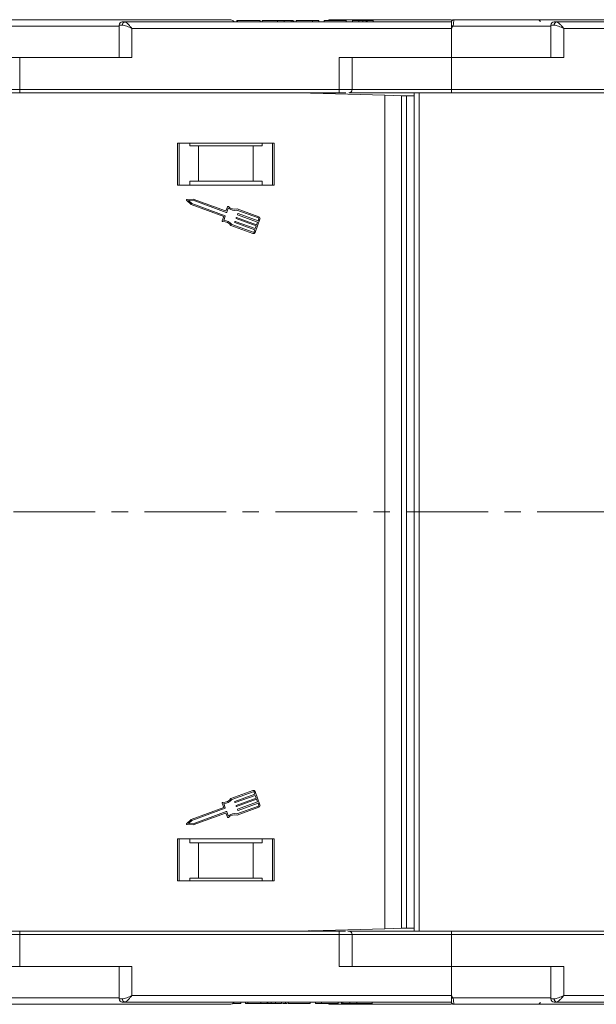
# Model space of a CAD drawing. Header units: millimetres. Extents: x 2854 to 4324, y 357 to 1390.
# Tile 5 of 45: x 3464 to 3553, y 600 to 752. Entities that reach past the tile are written whole.
import ezdxf

# ---------------------------------------------------------------- set-up
doc = ezdxf.new("R2010")
doc.units = ezdxf.units.MM
doc.linetypes.add('CENTERX2', pattern=[20.32, 12.7, -2.54, 2.54, -2.54])

msp = doc.modelspace()

# ---------------------------------------------------------------- linework, layer by layer
at = {"color": 7, "linetype": 'Continuous', "lineweight": 15}
for p, q in [((3479.28, 751.332), (3446.788, 751.332)), ((3479.28, 751.482), (3479.28, 746.482)), ((3479.79, 751.482), (3479.28, 751.482)), ((3530.852, 751.982), (3480.162, 751.982)), ((3501.48, 751.982), (3497.14, 751.982)), ((3497.546, 751.982), (3497.546, 752.182)), ((3497.663, 752.182), (3497.546, 752.182)), ((3497.663, 751.982), (3497.663, 752.182)), ((3501.187, 752.182), (3497.663, 752.182)), ((3501.187, 752.182), (3501.187, 751.982)), ((3501.48, 751.982), (3501.48, 752.182)), ((3505.262, 751.982), (3502.442, 751.982)), ((3503.859, 751.982), (3503.859, 752.182)), ((3504.913, 751.982), (3504.913, 752.182)), ((3506, 751.982), (3506, 752.182)), ((3506.224, 751.982), (3506.224, 752.182)), ((3527.101, 751.982), (3506.224, 751.982)), ((3506.384, 751.982), (3506.384, 752.182)), ((3506.736, 751.982), (3506.736, 752.182)), ((3509.301, 752.182), (3506.736, 752.182)), ((3509.301, 751.982), (3509.301, 752.182)), ((3510.262, 752.182), (3509.301, 752.182)), ((3510.262, 751.982), (3510.262, 752.182)), ((3511.095, 751.982), (3511.095, 752.182)), ((3514.493, 752.182), (3511.095, 752.182)), ((3514.493, 751.982), (3514.493, 752.182)), ((3516.48, 752.182), (3515.519, 752.182)), ((3515.519, 751.982), (3515.519, 752.182)), ((3516.48, 751.982), (3516.48, 752.182)), ((3517.117, 751.982), (3517.117, 752.182)), ((3517.632, 751.982), (3517.632, 752.182)), ((3517.762, 751.982), (3517.762, 752.182)), ((3517.762, 752.182), (3518.724, 752.182)), ((3518.724, 751.982), (3518.724, 752.182)), ((3527.101, 751.982), (3527.349, 751.982)), ((3530.852, 751.98), (3530.852, 751.982)), ((3531.086, 751.332), (3530.852, 750.982)), ((3546.28, 751.332), (3531.086, 751.332)), ((3531.202, 752.332), (3531.202, 752.332)), ((3546.28, 751.482), (3546.28, 746.482)), ((3546.79, 751.482), (3546.28, 751.482)), ((3597.852, 751.982), (3547.162, 751.982)), ((3481.28, 750.982), (3530.852, 750.982)), ((3481.28, 746.482), (3481.28, 750.982)), ((3530.852, 750.982), (3530.852, 746.482)), ((3548.28, 750.982), (3597.852, 750.982)), ((3548.28, 746.482), (3548.28, 750.982)), ((3463.852, 746.482), (3445.944, 746.482)), ((3463.852, 741.482), (3463.852, 746.482)), ((3463.852, 746.482), (3481.28, 746.482)), ((3530.852, 746.482), (3513.423, 746.482)), ((3513.423, 746.482), (3513.423, 741.482)), ((3515.423, 741.482), (3515.423, 746.482)), ((3530.852, 741.482), (3530.852, 746.482)), ((3530.852, 746.482), (3548.28, 746.482)), ((3463.852, 741.482), (3434.693, 741.482)), ((3513.423, 741.482), (3463.852, 741.482)), ((3463.852, 741.482), (3463.852, 740.982)), ((3463.852, 740.982), (3513.423, 740.982)), ((3507.092, 740.982), (3520.501, 740.605)), ((3507.915, 740.959), (3507.915, 740.982)), ((3508.594, 740.963), (3508.414, 740.98)), ((3508.414, 740.945), (3508.414, 740.98)), ((3508.948, 740.93), (3508.594, 740.963)), ((3508.594, 740.963), (3508.594, 740.94)), ((3513.423, 741.482), (3513.423, 740.982)), ((3515.423, 741.482), (3513.423, 741.482)), ((3530.852, 741.482), (3515.423, 741.482)), ((3520.501, 740.605), (3520.501, 675.982)), ((3523.113, 740.532), (3520.501, 740.605)), ((3525.061, 740.982), (3525.061, 675.982)), ((3525.861, 675.982), (3525.861, 740.982)), ((3580.423, 741.482), (3530.852, 741.482)), ((3530.852, 741.482), (3530.852, 740.982)), ((3530.852, 740.982), (3580.423, 740.982)), ((3523.113, 675.982), (3523.113, 740.532)), ((3523.113, 740.532), (3523.86, 740.532)), ((3523.86, 740.532), (3523.86, 675.982)), ((3525.061, 740.532), (3523.86, 740.532)), ((3503.352, 733.182), (3488.352, 733.182)), ((3488.352, 733.182), (3488.352, 726.682)), ((3488.602, 726.682), (3488.602, 733.182)), ((3490.238, 732.782), (3490.238, 733.182)), ((3501.465, 733.182), (3501.465, 732.782)), ((3503.102, 733.182), (3503.102, 726.682)), ((3503.352, 726.682), (3503.352, 733.182)), ((3490.238, 732.782), (3491.602, 732.782)), ((3491.602, 732.782), (3491.602, 727.282)), ((3500.102, 732.782), (3491.602, 732.782)), ((3500.102, 727.282), (3500.102, 732.782)), ((3500.102, 732.782), (3501.465, 732.782)), ((3490.238, 727.282), (3490.238, 726.682)), ((3491.602, 727.282), (3490.238, 727.282)), ((3500.102, 727.282), (3491.602, 727.282)), ((3501.465, 727.282), (3500.102, 727.282)), ((3501.465, 726.682), (3501.465, 727.282)), ((3488.352, 726.682), (3503.352, 726.682)), ((3489.776, 724.301), (3490.471, 723.651)), ((3490.784, 724.508), (3489.834, 724.459)), ((3490.756, 724.323), (3490.058, 724.287)), ((3490.058, 724.287), (3490.569, 723.809)), ((3490.569, 723.809), (3495.729, 721.924)), ((3495.917, 722.438), (3490.756, 724.323)), ((3495.808, 722.672), (3490.784, 724.508)), ((3490.471, 723.651), (3495.538, 721.8)), ((3496.093, 723.319), (3495.867, 722.699)), ((3496.218, 723.127), (3495.976, 722.465)), ((3500.915, 721.583), (3497.571, 722.805)), ((3500.977, 721.754), (3497.58, 722.995)), ((3495.538, 721.8), (3495.296, 721.137)), ((3495.757, 721.865), (3495.515, 721.203)), ((3497.211, 720.946), (3497.242, 721.031)), ((3500.343, 719.753), (3497.238, 720.887)), ((3497.301, 721.058), (3500.406, 719.924)), ((3497.43, 721.545), (3497.461, 721.631)), ((3500.562, 720.352), (3497.457, 721.487)), ((3497.52, 721.658), (3500.625, 720.524)), ((3497.649, 722.145), (3497.681, 722.231)), ((3500.781, 720.952), (3497.676, 722.086)), ((3497.739, 722.258), (3500.844, 721.123)), ((3500.389, 719.347), (3501.141, 721.403)), ((3500.625, 720.524), (3500.781, 720.952)), ((3500.844, 721.123), (3500.969, 721.466)), ((3496.641, 720.426), (3500.039, 719.184)), ((3496.757, 720.577), (3500.101, 719.356)), ((3500.218, 719.41), (3500.343, 719.753)), ((3500.406, 719.924), (3500.562, 720.352)), ((3520.501, 675.982), (3520.501, 611.359)), ((3523.113, 611.432), (3523.113, 675.982)), ((3523.86, 675.982), (3523.86, 611.432)), ((3525.061, 675.982), (3525.061, 610.982)), ((3525.861, 610.982), (3525.861, 675.982)), ((3500.039, 632.779), (3496.641, 631.538)), ((3496.757, 631.386), (3500.101, 632.608)), ((3500.343, 632.211), (3497.238, 631.077)), ((3500.218, 632.554), (3500.343, 632.211)), ((3501.141, 630.56), (3500.389, 632.616)), ((3495.296, 630.827), (3495.538, 630.164)), ((3495.757, 630.098), (3495.515, 630.761)), ((3497.211, 631.018), (3497.242, 630.932)), ((3497.301, 630.905), (3500.406, 632.04)), ((3500.562, 631.611), (3497.457, 630.477)), ((3497.52, 630.306), (3500.625, 631.44)), ((3500.781, 631.012), (3497.676, 629.877)), ((3497.739, 629.706), (3500.844, 630.841)), ((3500.406, 632.04), (3500.562, 631.611)), ((3500.625, 631.44), (3500.781, 631.012)), ((3500.844, 630.841), (3500.969, 630.498)), ((3495.538, 630.164), (3490.471, 628.313)), ((3490.569, 628.154), (3495.729, 630.04)), ((3495.917, 629.526), (3490.756, 627.64)), ((3490.784, 627.456), (3495.808, 629.292)), ((3495.867, 629.265), (3496.093, 628.645)), ((3496.218, 628.837), (3495.976, 629.499)), ((3497.43, 630.419), (3497.461, 630.333)), ((3500.915, 630.381), (3497.571, 629.159)), ((3497.58, 628.968), (3500.977, 630.21)), ((3497.649, 629.819), (3497.681, 629.733)), ((3490.471, 628.313), (3489.776, 627.663)), ((3490.058, 627.676), (3490.569, 628.154)), ((3490.756, 627.64), (3490.058, 627.676)), ((3489.834, 627.505), (3490.784, 627.456)), ((3503.352, 625.282), (3488.352, 625.282)), ((3488.352, 625.282), (3488.352, 618.782)), ((3488.602, 618.782), (3488.602, 625.282)), ((3490.238, 625.282), (3490.238, 624.682)), ((3490.238, 624.682), (3491.602, 624.682)), ((3491.602, 624.682), (3491.602, 619.182)), ((3491.602, 624.682), (3500.102, 624.682)), ((3500.102, 619.182), (3500.102, 624.682)), ((3500.102, 624.682), (3501.465, 624.682)), ((3501.465, 624.682), (3501.465, 625.282)), ((3503.102, 625.282), (3503.102, 618.782)), ((3503.352, 618.782), (3503.352, 625.282)), ((3488.352, 618.782), (3503.352, 618.782)), ((3491.602, 619.182), (3490.238, 619.182)), ((3490.238, 618.782), (3490.238, 619.182)), ((3491.602, 619.182), (3500.102, 619.182)), ((3501.465, 619.182), (3500.102, 619.182)), ((3501.465, 619.182), (3501.465, 618.782)), ((3463.852, 610.482), (3463.852, 610.982)), ((3513.423, 610.982), (3463.852, 610.982)), ((3520.501, 611.359), (3507.092, 610.982)), ((3507.915, 610.982), (3507.915, 611.005)), ((3508.414, 610.984), (3508.414, 611.019)), ((3508.414, 610.984), (3508.594, 611.001)), ((3508.594, 611.001), (3508.948, 611.034)), ((3508.594, 611.024), (3508.594, 611.001)), ((3513.423, 610.482), (3513.423, 610.982)), ((3520.501, 611.359), (3523.113, 611.432)), ((3523.86, 611.432), (3523.113, 611.432)), ((3523.86, 611.432), (3525.061, 611.432)), ((3530.852, 610.482), (3530.852, 610.982)), ((3580.423, 610.982), (3530.852, 610.982)), ((3434.693, 610.482), (3463.852, 610.482)), ((3463.852, 605.482), (3463.852, 610.482)), ((3463.852, 610.482), (3513.423, 610.482)), ((3513.423, 610.482), (3513.423, 605.482)), ((3513.423, 610.482), (3515.423, 610.482)), ((3515.423, 605.482), (3515.423, 610.482)), ((3515.423, 610.482), (3530.852, 610.482)), ((3530.852, 605.482), (3530.852, 610.482)), ((3530.852, 610.482), (3580.423, 610.482)), ((3454.892, 605.482), (3464.603, 605.482)), ((3481.28, 605.482), (3464.603, 605.482)), ((3479.28, 605.482), (3479.28, 600.482)), ((3481.28, 600.982), (3481.28, 605.482)), ((3513.423, 605.482), (3530.852, 605.482)), ((3548.28, 605.482), (3530.852, 605.482)), ((3530.852, 605.482), (3530.852, 600.982)), ((3546.28, 605.482), (3546.28, 600.482)), ((3548.28, 600.982), (3548.28, 605.482)), ((3446.788, 600.632), (3479.28, 600.632)), ((3479.28, 600.482), (3479.79, 600.482)), ((3530.852, 600.982), (3481.28, 600.982)), ((3530.852, 600.982), (3531.086, 600.632)), ((3531.086, 600.632), (3546.28, 600.632)), ((3546.28, 600.482), (3546.79, 600.482)), ((3597.852, 600.982), (3548.28, 600.982)), ((3480.162, 599.982), (3530.852, 599.982)), ((3498.175, 599.782), (3496.907, 599.782)), ((3497.14, 599.982), (3501.852, 599.982)), ((3498.175, 599.982), (3498.175, 599.782)), ((3498.892, 599.782), (3498.892, 599.982)), ((3498.911, 599.782), (3498.892, 599.782)), ((3498.911, 599.782), (3498.911, 599.982)), ((3499.26, 599.782), (3498.911, 599.782)), ((3499.26, 599.782), (3499.26, 599.982)), ((3499.28, 599.782), (3499.26, 599.782)), ((3499.28, 599.782), (3499.28, 599.982)), ((3501.288, 599.782), (3499.28, 599.782)), ((3501.288, 599.782), (3501.288, 599.982)), ((3502.249, 599.782), (3501.288, 599.782)), ((3502.249, 599.982), (3502.249, 599.782)), ((3502.38, 599.982), (3502.38, 599.782)), ((3502.894, 599.982), (3502.894, 599.782)), ((3503.531, 599.982), (3503.531, 599.782)), ((3503.531, 599.982), (3513.788, 599.982)), ((3504.493, 599.782), (3503.531, 599.782)), ((3504.493, 599.782), (3504.493, 599.982)), ((3504.618, 599.782), (3505.092, 599.782)), ((3505.092, 599.982), (3505.092, 599.782)), ((3505.092, 599.782), (3505.38, 599.782)), ((3505.519, 599.782), (3505.519, 599.982)), ((3508.916, 599.782), (3505.519, 599.782)), ((3508.916, 599.782), (3508.916, 599.982)), ((3509.749, 599.782), (3509.749, 599.982)), ((3510.711, 599.782), (3509.749, 599.782)), ((3510.711, 599.782), (3510.711, 599.982)), ((3513.275, 599.782), (3510.711, 599.782)), ((3513.275, 599.782), (3513.275, 599.982)), ((3513.788, 599.782), (3513.788, 599.982)), ((3514.011, 599.982), (3514.011, 599.782)), ((3514.749, 599.982), (3517.57, 599.982)), ((3515.099, 599.982), (3515.099, 599.782)), ((3516.153, 599.982), (3516.153, 599.782)), ((3518.531, 599.982), (3518.531, 599.782)), ((3518.531, 599.982), (3527.101, 599.982)), ((3531.202, 599.632), (3531.202, 599.632)), ((3547.162, 599.982), (3597.852, 599.982))]:
    msp.add_line(p, q, dxfattribs=at)
at = {"color": 1, "linetype": 'CENTERX2', "lineweight": 13}
msp.add_line((4166.465, 675.982), (3330.413, 675.982), dxfattribs=at)
at = {"color": 7, "linetype": 'Continuous', "lineweight": 15, "flags": 128}
msp.add_lwpolyline([(3530.852, 599.982), (3530.852, 599.982)], dxfattribs=at)
at = {"color": 7, "linetype": 'Continuous', "lineweight": 15}
for centre, radius, start, end in [((3479.78, 751.482), 0.5, 90, 180), ((3480.237, 751.537), 0.451, 99.5202, 187.08135), ((3496.38, 751.332), 1, 41.2946, 90), ((3512.132, 751.332), 1, 90, 121.78833), ((3531.202, 751.982), 0.35, 89.99809, 179.99965), ((3495.308, 684.405), 75.89, 61.87179, 62.07191), ((3544.282, 751.982), 0.35, 0.00041, 90.00191), ((3546.78, 751.482), 0.5, 90, 180), ((3547.237, 751.537), 0.451, 99.5202, 187.08135), ((3514.923, 741.482), 0.5, 270, 0), ((3489.839, 724.367), 0.0912, 92.951, 226.90808), ((3495.824, 722.715), 0.0456, 249.92954, 339.92954), ((3495.933, 722.481), 0.0456, 249.92954, 339.92954), ((3496.179, 723.288), 0.0912, 44.41454, 159.92954), ((3497.212, 724.3), 1.538, 229.69289, 283.48884), ((3497.212, 724.3), 1.355, 224.41454, 285.7472), ((3495.382, 721.106), 0.0912, 159.92954, 275.44455), ((3495.519, 719.665), 1.355, 34.11188, 95.44455), ((3495.519, 719.665), 1.538, 36.37025, 90.1662), ((3495.714, 721.881), 0.0456, 339.92954, 69.92954), ((3497.254, 720.93), 0.0456, 159.92954, 249.92954), ((3497.285, 721.016), 0.0456, 69.92954, 159.92954), ((3497.473, 721.53), 0.0456, 159.92954, 249.92954), ((3497.504, 721.615), 0.0456, 69.92954, 159.92954), ((3497.692, 722.129), 0.0456, 159.92954, 249.92954), ((3497.723, 722.215), 0.0456, 69.92954, 159.92954), ((3500.884, 721.497), 0.0912, 339.92954, 69.92954), ((3500.884, 721.497), 0.274, 339.92954, 69.92954), ((3500.132, 719.441), 0.274, 249.92954, 339.92954), ((3500.132, 719.441), 0.0912, 249.92954, 339.92954), ((3500.132, 632.522), 0.274, 20.07046, 110.07046), ((3500.132, 632.522), 0.0912, 20.07046, 110.07046), ((3495.382, 630.858), 0.0912, 84.55545, 200.07046), ((3495.519, 632.298), 1.355, 264.55545, 325.88812), ((3495.519, 632.298), 1.538, 269.8338, 323.62975), ((3497.254, 631.034), 0.0456, 110.07046, 200.07046), ((3497.285, 630.948), 0.0456, 200.07046, 290.07046), ((3495.714, 630.083), 0.0456, 290.07046, 20.07046), ((3495.824, 629.249), 0.0456, 20.07046, 110.07046), ((3495.933, 629.483), 0.0456, 20.07046, 110.07046), ((3497.212, 627.664), 1.538, 76.51116, 130.30711), ((3497.473, 630.434), 0.0456, 110.07046, 200.07046), ((3497.504, 630.349), 0.0456, 200.07046, 290.07046), ((3497.692, 629.835), 0.0456, 110.07046, 200.07046), ((3497.723, 629.749), 0.0456, 200.07046, 290.07046), ((3500.884, 630.467), 0.0912, 290.07046, 20.07046), ((3500.884, 630.467), 0.274, 290.07046, 20.07046), ((3489.839, 627.596), 0.0912, 133.09192, 267.049), ((3496.179, 628.676), 0.0912, 200.07046, 315.58546), ((3497.212, 627.664), 1.355, 74.2528, 135.58546), ((3514.923, 610.482), 0.5, 360, 90), ((3479.78, 600.482), 0.5, 180, 270), ((3480.237, 600.426), 0.451, 172.91869, 260.47981), ((3495.308, 667.559), 75.89, 297.92809, 298.12821), ((3546.78, 600.482), 0.5, 180, 270), ((3547.237, 600.426), 0.451, 172.91869, 260.47981), ((3496.38, 600.632), 1, 270, 319.4584), ((3512.132, 600.632), 1, 238.21167, 270), ((3531.202, 599.982), 0.35, 180.00057, 270.00191), ((3544.282, 599.982), 0.35, 269.99809, 359.99959)]:
    msp.add_arc(centre, radius, start, end, dxfattribs=at)
for points, knots in [([(3496.344, 752.332), (3496.344, 752.332), (3496.344, 752.332), (3495.931, 752.332), (3495.062, 752.332), (3493.631, 752.332), (3491.784, 752.332), (3489.522, 752.332), (3486.823, 752.332), (3483.93, 752.332), (3480.993, 752.332), (3478.113, 752.332), (3475.068, 752.332), (3470.826, 752.332), (3466.427, 752.332), (3462.034, 752.332), (3458.485, 752.332), (3454.743, 752.332), (3450.906, 752.332), (3448.56, 752.332), (3447.404, 752.332)], [0, 0, 0, 0, 0.0321214, 0.0798375, 0.1409182, 0.2003496, 0.2580145, 0.3156863, 0.3751176, 0.4361914, 0.4839152, 0.5316313, 0.5803553, 0.6290714, 0.7263832, 0.774107, 0.821823, 0.8829037, 0.9423334, 1, 1, 1, 1]), ([(3481.28, 750.982), (3481.011, 751.098), (3480.592, 751.279), (3480.094, 751.45), (3479.884, 751.472), (3479.79, 751.482)], [0, 0, 0, 0, 0.4984129, 0.772928, 1, 1, 1, 1]), ([(3480.162, 751.982), (3480.23, 751.965), (3480.374, 751.929), (3480.653, 751.679), (3480.963, 751.349), (3481.174, 751.104), (3481.28, 750.982)], [0, 0, 0, 0, 0.2343503, 0.4981953, 0.748869, 1, 1, 1, 1]), ([(3503.859, 752.182), (3503.725, 752.182), (3503.321, 752.182), (3502.667, 752.182), (3502.049, 752.182), (3501.621, 752.182), (3501.49, 752.182), (3501.482, 752.182), (3501.48, 752.182)], [0, 0, 0, 0, 0.1013981, 0.3069957, 0.5061443, 0.6852619, 0.9245571, 1, 1, 1, 1]), ([(3504.913, 752.182), (3504.851, 752.182), (3504.726, 752.182), (3504.542, 752.182), (3504.367, 752.182), (3504.199, 752.182), (3504.03, 752.182), (3503.916, 752.182), (3503.859, 752.182)], [0, 0, 0, 0, 0.1854289, 0.3721896, 0.5277082, 0.6838775, 0.8416784, 1, 1, 1, 1]), ([(3506, 752.182), (3505.94, 752.182), (3505.82, 752.182), (3505.503, 752.182), (3505.183, 752.182), (3504.941, 752.182), (3504.913, 752.182)], [0, 0, 0, 0, 0.2508959, 0.5021661, 0.9405117, 1, 1, 1, 1]), ([(3506.224, 752.182), (3506.223, 752.182), (3506.222, 752.182), (3506.207, 752.182), (3506.183, 752.182), (3506.142, 752.182), (3506.085, 752.182), (3506.029, 752.182), (3506, 752.182)], [0, 0, 0, 0, 0.15395018, 0.3081809, 0.47869905, 0.64996124, 0.82420256, 1, 1, 1, 1]), ([(3530.852, 752.332), (3530.385, 752.332), (3528.926, 752.332), (3526.614, 752.332), (3523.947, 752.332), (3520.67, 752.332), (3517.881, 752.332), (3515.679, 752.332), (3514.208, 752.332), (3513.042, 752.332), (3512.271, 752.332), (3512.178, 752.332), (3512.132, 752.332)], [0, 0, 0, 0, 0.0417359, 0.1303349, 0.2208054, 0.3112613, 0.4919493, 0.5805627, 0.6691617, 0.7825761, 0.8929282, 1, 1, 1, 1]), ([(3516.48, 752.182), (3516.483, 752.182), (3516.488, 752.182), (3516.537, 752.182), (3516.627, 752.182), (3516.745, 752.182), (3516.912, 752.182), (3517.039, 752.182), (3517.117, 752.182)], [0, 0, 0, 0, 0.2920273, 0.5048541, 0.6139046, 0.723685, 0.8298165, 1, 1, 1, 1]), ([(3517.117, 752.182), (3517.158, 752.182), (3517.242, 752.182), (3517.353, 752.182), (3517.447, 752.182), (3517.519, 752.182), (3517.582, 752.182), (3517.615, 752.182), (3517.632, 752.182)], [0, 0, 0, 0, 0.202387, 0.4109073, 0.5578292, 0.7094718, 0.8532239, 1, 1, 1, 1]), ([(3517.632, 752.182), (3517.651, 752.182), (3517.689, 752.182), (3517.717, 752.182), (3517.736, 752.182), (3517.749, 752.182), (3517.757, 752.182), (3517.761, 752.182), (3517.762, 752.182)], [0, 0, 0, 0, 0.1938055, 0.3931273, 0.5440688, 0.6954121, 0.8476129, 1, 1, 1, 1]), ([(3530.852, 751.456), (3530.852, 751.549), (3530.852, 751.734), (3530.852, 751.896), (3530.852, 751.926), (3530.852, 751.935)], [0, 0, 0, 0, 0.412979, 0.8259867, 1, 1, 1, 1]), ([(3531.202, 752.332), (3531.202, 752.325), (3531.203, 752.311), (3531.202, 752.208), (3531.2, 752.062), (3531.188, 751.879), (3531.169, 751.696), (3531.139, 751.51), (3531.103, 751.388), (3531.086, 751.332)], [0, 0, 0, 0, 0.172016, 0.3127556, 0.4995985, 0.630391, 0.7580256, 0.8892284, 1, 1, 1, 1]), ([(3563.352, 752.332), (3563.306, 752.332), (3563.212, 752.332), (3562.441, 752.332), (3561.275, 752.332), (3559.804, 752.332), (3558.156, 752.332), (3556.216, 752.332), (3553.26, 752.332), (3549.826, 752.332), (3546.049, 752.332), (3542.813, 752.332), (3539.169, 752.332), (3535.18, 752.332), (3532.515, 752.332), (3531.202, 752.332)], [0, 0, 0, 0, 0.0777263, 0.157824, 0.2401354, 0.3044544, 0.368763, 0.4344301, 0.5000865, 0.631237, 0.695556, 0.7598647, 0.8421852, 0.9222807, 1, 1, 1, 1]), ([(3548.28, 750.982), (3548.011, 751.098), (3547.592, 751.279), (3547.094, 751.45), (3546.884, 751.472), (3546.79, 751.482)], [0, 0, 0, 0, 0.4984129, 0.772928, 1, 1, 1, 1]), ([(3547.162, 751.982), (3547.23, 751.965), (3547.374, 751.929), (3547.653, 751.679), (3547.963, 751.349), (3548.174, 751.104), (3548.28, 750.982)], [0, 0, 0, 0, 0.2343503, 0.4981953, 0.748869, 1, 1, 1, 1]), ([(3434.522, 740.982), (3434.532, 740.982), (3435, 740.982), (3436.219, 740.982), (3438.185, 740.982), (3440.478, 740.982), (3443.007, 740.982), (3445.743, 740.982), (3448.646, 740.982), (3451.966, 740.982), (3455.702, 740.982), (3459.786, 740.982), (3462.51, 740.982), (3463.852, 740.982)], [0, 0, 0, 0, 0.0018468, 0.0941447, 0.1883916, 0.2826534, 0.3769004, 0.4711622, 0.5634455, 0.6557434, 0.77379, 0.8886219, 1, 1, 1, 1]), ([(3513.423, 740.982), (3513.582, 740.982), (3513.908, 740.982), (3514.268, 740.982), (3514.412, 740.982), (3514.445, 740.982)], [0, 0, 0, 0, 0.4212182, 0.866389, 1, 1, 1, 1]), ([(3514.923, 740.982), (3515.172, 740.982), (3516.374, 740.982), (3518.977, 740.982), (3522.699, 740.982), (3526.787, 740.982), (3529.511, 740.982), (3530.852, 740.982)], [0, 0, 0, 0, 0.052091, 0.2525013, 0.5088208, 0.75816, 1, 1, 1, 1]), ([(3463.852, 610.982), (3462.51, 610.982), (3459.786, 610.982), (3455.702, 610.982), (3451.967, 610.982), (3448.646, 610.982), (3445.743, 610.982), (3443.007, 610.982), (3440.477, 610.982), (3438.19, 610.982), (3436.204, 610.982), (3434.665, 610.982), (3433.927, 610.982), (3433.633, 610.982)], [0, 0, 0, 0, 0.1051236, 0.2135072, 0.3249435, 0.4120497, 0.4991696, 0.5881292, 0.6771029, 0.7660625, 0.8550362, 0.9421423, 1, 1, 1, 1]), ([(3514.405, 610.982), (3514.385, 610.982), (3514.253, 610.982), (3513.907, 610.982), (3513.582, 610.982), (3513.423, 610.982)], [0, 0, 0, 0, 0.0866478, 0.55594932, 1, 1, 1, 1]), ([(3530.852, 610.982), (3529.511, 610.982), (3526.787, 610.982), (3522.699, 610.982), (3518.976, 610.982), (3516.316, 610.982), (3515.059, 610.982), (3514.755, 610.982)], [0, 0, 0, 0, 0.239024, 0.4854605, 0.738838, 0.936895, 1, 1, 1, 1]), ([(3479.79, 600.482), (3479.884, 600.492), (3480.094, 600.513), (3480.592, 600.685), (3481.011, 600.866), (3481.28, 600.982)], [0, 0, 0, 0, 0.2270634, 0.5015869, 1, 1, 1, 1]), ([(3481.28, 600.982), (3481.174, 600.859), (3480.963, 600.614), (3480.653, 600.285), (3480.374, 600.034), (3480.23, 599.999), (3480.162, 599.982)], [0, 0, 0, 0, 0.2511309, 0.5018046, 0.7656407, 1, 1, 1, 1]), ([(3530.852, 599.982), (3530.852, 599.993), (3530.852, 600.015), (3530.852, 600.188), (3530.852, 600.373), (3530.852, 600.489), (3530.852, 600.507)], [0, 0, 0, 0, 0.3133566, 0.6267132, 0.9400698, 1, 1, 1, 1]), ([(3531.086, 600.632), (3531.103, 600.576), (3531.14, 600.452), (3531.169, 600.266), (3531.188, 600.085), (3531.2, 599.902), (3531.202, 599.756), (3531.203, 599.653), (3531.202, 599.639), (3531.202, 599.632)], [0, 0, 0, 0, 0.1117977, 0.2443303, 0.368648, 0.5004012, 0.6872226, 0.8279677, 1, 1, 1, 1]), ([(3546.79, 600.482), (3546.884, 600.492), (3547.094, 600.513), (3547.592, 600.685), (3548.011, 600.866), (3548.28, 600.982)], [0, 0, 0, 0, 0.2270634, 0.5015869, 1, 1, 1, 1]), ([(3548.28, 600.982), (3548.174, 600.859), (3547.963, 600.614), (3547.653, 600.285), (3547.374, 600.034), (3547.23, 599.999), (3547.162, 599.982)], [0, 0, 0, 0, 0.25113093, 0.50180461, 0.76564074, 1, 1, 1, 1]), ([(3447.404, 599.632), (3448.56, 599.632), (3450.906, 599.632), (3454.743, 599.632), (3458.486, 599.632), (3462.034, 599.632), (3465.321, 599.632), (3468.616, 599.632), (3472.969, 599.632), (3477.145, 599.632), (3480.993, 599.632), (3483.93, 599.632), (3486.823, 599.632), (3489.522, 599.632), (3491.784, 599.632), (3493.631, 599.632), (3495.062, 599.632), (3495.931, 599.632), (3496.344, 599.632), (3496.344, 599.632), (3496.344, 599.632)], [0, 0, 0, 0, 0.05767005, 0.11710315, 0.17817697, 0.22590078, 0.27361685, 0.32234086, 0.37105697, 0.46836871, 0.51609251, 0.56380858, 0.62488927, 0.68432071, 0.74198554, 0.79965734, 0.85908868, 0.9201625, 0.96788631, 1, 1, 1, 1]), ([(3502.249, 599.782), (3502.251, 599.782), (3502.254, 599.782), (3502.263, 599.782), (3502.277, 599.782), (3502.298, 599.782), (3502.328, 599.782), (3502.362, 599.782), (3502.38, 599.782)], [0, 0, 0, 0, 0.1559964, 0.3121249, 0.4808949, 0.6502119, 0.8232477, 1, 1, 1, 1]), ([(3502.38, 599.782), (3502.42, 599.782), (3502.496, 599.782), (3502.666, 599.782), (3502.801, 599.782), (3502.878, 599.782), (3502.894, 599.782)], [0, 0, 0, 0, 0.3303982, 0.6247668, 0.9173609, 1, 1, 1, 1]), ([(3502.894, 599.782), (3502.982, 599.782), (3503.121, 599.782), (3503.296, 599.782), (3503.415, 599.782), (3503.525, 599.782), (3503.529, 599.782), (3503.531, 599.782)], [0, 0, 0, 0, 0.1893295, 0.3022223, 0.4156123, 0.5487324, 1, 1, 1, 1]), ([(3512.132, 599.632), (3512.178, 599.632), (3512.271, 599.632), (3513.042, 599.632), (3514.208, 599.632), (3515.679, 599.632), (3517.327, 599.632), (3519.267, 599.632), (3522.222, 599.632), (3525.668, 599.632), (3528.926, 599.632), (3530.385, 599.632), (3530.852, 599.632)], [0, 0, 0, 0, 0.1070847, 0.2174365, 0.3308381, 0.4194514, 0.5080504, 0.5985209, 0.6889768, 0.8696647, 0.9582781, 1, 1, 1, 1]), ([(3513.788, 599.782), (3513.788, 599.782), (3513.789, 599.782), (3513.804, 599.782), (3513.828, 599.782), (3513.87, 599.782), (3513.927, 599.782), (3513.983, 599.782), (3514.011, 599.782)], [0, 0, 0, 0, 0.1539502, 0.3081809, 0.478699, 0.6499612, 0.8242026, 1, 1, 1, 1]), ([(3514.011, 599.782), (3514.071, 599.782), (3514.191, 599.782), (3514.508, 599.782), (3514.829, 599.782), (3515.07, 599.782), (3515.099, 599.782)], [0, 0, 0, 0, 0.2508959, 0.50216611, 0.94051172, 1, 1, 1, 1]), ([(3515.099, 599.782), (3515.161, 599.782), (3515.285, 599.782), (3515.469, 599.782), (3515.645, 599.782), (3515.812, 599.782), (3515.982, 599.782), (3516.096, 599.782), (3516.153, 599.782)], [0, 0, 0, 0, 0.1854289, 0.3721896, 0.5277082, 0.6838775, 0.8416784, 1, 1, 1, 1]), ([(3516.153, 599.782), (3516.286, 599.782), (3516.69, 599.782), (3517.344, 599.782), (3517.963, 599.782), (3518.39, 599.782), (3518.521, 599.782), (3518.529, 599.782), (3518.531, 599.782)], [0, 0, 0, 0, 0.1013981, 0.3069957, 0.5061443, 0.6852619, 0.9245571, 1, 1, 1, 1]), ([(3531.202, 599.632), (3532.515, 599.632), (3535.181, 599.632), (3539.17, 599.632), (3542.813, 599.632), (3546.049, 599.632), (3548.874, 599.632), (3551.535, 599.632), (3554.814, 599.632), (3557.602, 599.632), (3559.804, 599.632), (3561.275, 599.632), (3562.442, 599.632), (3563.212, 599.632), (3563.306, 599.632), (3563.352, 599.632)], [0, 0, 0, 0, 0.077724, 0.157824, 0.2401354, 0.3044544, 0.368763, 0.4344301, 0.5000865, 0.631237, 0.695556, 0.7598646, 0.8421852, 0.9222831, 1, 1, 1, 1])]:
    msp.add_open_spline(points, degree=3, knots=knots, dxfattribs=at)
for points in [[(3479.78, 751.982), (3479.798, 751.982), (3479.833, 751.982), (3480.052, 751.982), (3480.162, 751.982)], [(3530.852, 750.982), (3530.852, 751.065), (3530.852, 751.23), (3530.852, 751.381), (3530.852, 751.456)], [(3546.78, 751.982), (3546.798, 751.982), (3546.833, 751.982), (3547.052, 751.982), (3547.162, 751.982)], [(3530.852, 600.507), (3530.852, 600.583), (3530.852, 600.733), (3530.852, 600.899), (3530.852, 600.982)], [(3480.162, 599.982), (3480.052, 599.982), (3479.833, 599.982), (3479.798, 599.982), (3479.78, 599.982)], [(3547.162, 599.982), (3547.052, 599.982), (3546.833, 599.982), (3546.798, 599.982), (3546.78, 599.982)]]:
    msp.add_open_spline(points, degree=3, dxfattribs=at)

doc.saveas('drawing.dxf')
